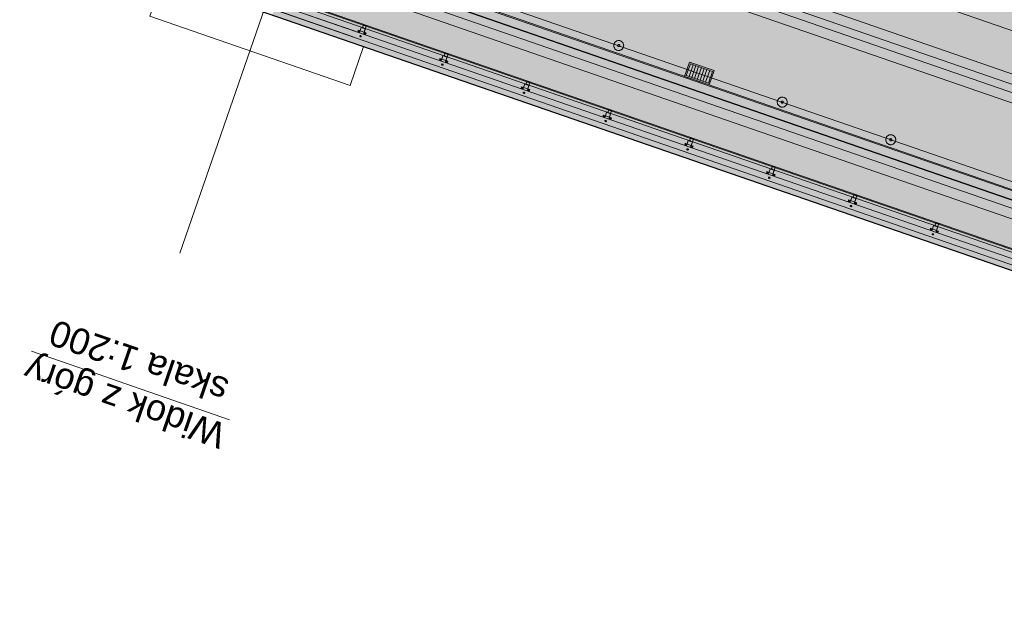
# Model space of a CAD drawing. Header units: metres. Extents: x 7508979 to 7510298, y 5841961 to 5842536.
# Tile 43 of 64: x 7509801 to 7509824, y 5842416 to 5842430. Entities that reach past the tile are written whole.
import ezdxf

# ---------------------------------------------------------------- set-up
doc = ezdxf.new("R2010")
doc.units = ezdxf.units.M
doc.linetypes.add('ACAD_ISO10W100', pattern=[18, 12, -3, 0, -3])
doc.linetypes.add('DASHED', pattern=[0.75, 0.5, -0.25])
for name, color, linetype, lineweight in [('013_AKP-Osie-2', 142, 'ACAD_ISO10W100', 18), ('07_AKP-Wyposazenie', 133, 'Continuous', 18), ('08_JK_beton_przerywana', 40, 'DASHED', 9), ('09_JK_stal_przerywana', 90, 'DASHED', 9), ('16_JK_wyposażenie cienka', 200, 'Continuous', 13), ('AKP-Beton-widok', 44, 'Continuous', 30), ('AKP-Opisy', 7, 'Continuous', 13)]:
    doc.layers.add(name, color=color, linetype=linetype, lineweight=lineweight)
doc.layers.add('03_AKP-Kreskowania', color=7, linetype='Continuous', lineweight=9, true_color=0xa6a6a6)
doc.styles.add('TYTUŁY', font='arial.ttf')

msp = doc.modelspace()

# ---------------------------------------------------------------- hatches: boundary and pattern name
at = {"layer": '03_AKP-Kreskowania', "ltscale": 100, "transparency": 33554687}
h = msp.add_hatch(dxfattribs=at)
h.set_pattern_fill('GRASS', color=256, scale=0.045, angle=160.9032)
h.set_pattern_definition([(250.90316, (7511633.8898, 5841844.2328), (0.49932114, -1.028167), [0.2143125, -1.4021336]), (205.90316, (7511633.8898, 5841844.2328), (0.49932114, -1.028167), [0.2143125, -0.9286875]), (295.90316, (7511633.8898, 5841844.2328), (1.028167, 0.49932114), [0.2143125, -0.9286875])])
edge = h.paths.add_edge_path()
edge.add_spline(control_points=[(7509560.428, 5842502.042), (7509560.976, 5842501.827), (7509562.224, 5842501.368), (7509563.485, 5842500.974), (7509564.203, 5842500.78)], knot_values=[19454.944206, 19454.944206, 19454.944206, 19454.944206, 21223.462374, 23456.740739, 23456.740739, 23456.740739, 23456.740739], degree=3, periodic=0)
edge.add_line((7509564.203, 5842500.78), (7509567.942, 5842511.58))
edge.add_line((7509567.942, 5842511.58), (7509567.945, 5842511.601))
edge.add_line((7509567.945, 5842511.601), (7509564.265, 5842513.123))
edge.add_line((7509564.265, 5842513.123), (7509560.428, 5842502.042))
edge = h.paths.add_edge_path()
edge.add_spline(control_points=[(7509557.96, 5842503.098), (7509558.5, 5842502.847), (7509559.045, 5842502.608), (7509559.593, 5842502.379)], knot_values=[24358.247031, 24358.247031, 24358.247031, 24358.247031, 26137.75858, 26137.75858, 26137.75858, 26137.75858], degree=3, periodic=0)
edge.add_line((7509559.593, 5842502.379), (7509563.432, 5842513.467))
edge.add_line((7509563.432, 5842513.467), (7509561.786, 5842514.148))
edge.add_line((7509561.786, 5842514.148), (7509557.96, 5842503.098))
edge = h.paths.add_edge_path()
edge.add_line((7509571.9, 5842523.027), (7509571.912, 5842523.045))
edge.add_line((7509571.912, 5842523.045), (7509575.65, 5842533.845))
edge.add_spline(control_points=[(7509575.65, 5842533.845), (7509574.966, 5842534.136), (7509573.732, 5842534.607), (7509572.467, 5842535.017), (7509571.904, 5842535.187)], knot_values=[19454.944206, 19454.944206, 19454.944206, 19454.944206, 21688.222571, 23456.740739, 23456.740739, 23456.740739, 23456.740739], degree=3, periodic=0)
edge.add_line((7509571.904, 5842535.187), (7509568.067, 5842524.106))
edge.add_line((7509568.067, 5842524.106), (7509571.9, 5842523.027))
edge = h.paths.add_edge_path()
edge.add_line((7509565.485, 5842524.833), (7509567.199, 5842524.351))
edge.add_line((7509567.199, 5842524.351), (7509571.038, 5842535.439))
edge.add_spline(control_points=[(7509571.038, 5842535.439), (7509570.467, 5842535.598), (7509569.891, 5842535.746), (7509569.311, 5842535.883)], knot_values=[24358.247031, 24358.247031, 24358.247031, 24358.247031, 26137.75858, 26137.75858, 26137.75858, 26137.75858], degree=3, periodic=0)
edge.add_line((7509569.311, 5842535.883), (7509565.485, 5842524.833))
edge = h.paths.add_edge_path()
edge.add_line((7509887.633, 5842386.674), (7509887.585, 5842386.691))
edge.add_line((7509887.585, 5842386.691), (7509891.94, 5842399.269))
edge.add_line((7509891.94, 5842399.269), (7509891.864, 5842399.293))
edge.add_line((7509891.864, 5842399.293), (7509887.479, 5842386.628))
edge.add_spline(control_points=[(7509887.479, 5842386.628), (7509887.954, 5842386.375), (7509890.784, 5842384.953), (7509893.631, 5842383.885), (7509896.087, 5842383.23), (7509896.113, 5842383.223)], knot_values=[21013.433794, 21013.433794, 21013.433794, 21013.433794, 22562.78043, 30165.17056, 30248.311095, 30248.311095, 30248.311095, 30248.311095], degree=3, periodic=0)
edge.add_line((7509896.113, 5842383.223), (7509900.72, 5842396.528))
edge.add_line((7509900.72, 5842396.528), (7509891.988, 5842399.254))
edge.add_line((7509891.988, 5842399.254), (7509887.633, 5842386.674))
edge = h.paths.add_edge_path()
edge.add_line((7509903.483, 5842409.68), (7509906.986, 5842419.799))
edge.add_spline(control_points=[(7509906.986, 5842419.799), (7509906.32, 5842420.076), (7509903.682, 5842421.115), (7509900.933, 5842421.938), (7509898.837, 5842422.185)], knot_values=[9690.860076, 9690.860076, 9690.860076, 9690.860076, 11850.095835, 18161.631326, 18161.631326, 18161.631326, 18161.631326], degree=3, periodic=0)
edge.add_line((7509898.837, 5842422.185), (7509895.51, 5842412.576))
edge.add_line((7509895.51, 5842412.576), (7509895.509, 5842412.571))
edge.add_line((7509895.509, 5842412.571), (7509903.483, 5842409.68))
at = {"layer": '03_AKP-Kreskowania', "ltscale": 100, "transparency": 33554508}
h = msp.add_hatch(color=256, dxfattribs=at)
h.dxf.hatch_style = 1
h.paths.add_polyline_path([(7509807.076, 5842431.503), (7509844.829, 5842418.437), (7509847.117, 5842425.048), (7509809.366, 5842438.118)])
at = {"layer": '03_AKP-Kreskowania', "ltscale": 100, "transparency": 33554636}
h = msp.add_hatch(color=256, dxfattribs=at)
h.dxf.hatch_style = 1
h.paths.add_polyline_path([(7509807.058, 5842431.298), (7509844.715, 5842418.26), (7509844.78, 5842418.449), (7509807.123, 5842431.487)])
at = {"layer": '03_AKP-Kreskowania', "ltscale": 100, "transparency": 33554572}
h = msp.add_hatch(color=256, dxfattribs=at)
h.dxf.hatch_style = 1
h.paths.add_polyline_path([(7509806.683, 5842429.787), (7509844.075, 5842416.841), (7509844.582, 5842418.306), (7509807.19, 5842431.252)])

# ---------------------------------------------------------------- linework, layer by layer
at = {"layer": '013_AKP-Osie-2', "ltscale": 100}
for p, q in [((7509902.654, 5842402.116), (7509563.636, 5842519.491)), ((7509901.574, 5842398.997), (7509562.556, 5842516.372))]:
    msp.add_line(p, q, dxfattribs=at)
at = {"layer": '013_AKP-Osie-2', "ltscale": 70}
msp.add_line((7509812.088, 5842446.056), (7509804.548, 5842424.28), dxfattribs=at)
at = {"layer": '07_AKP-Wyposazenie', "ltscale": 100}
msp.add_line((7509901.509, 5842398.808), (7509562.49, 5842516.183), dxfattribs=at)
at = {"layer": '08_JK_beton_przerywana', "ltscale": 400}
for p, q in [((7509844.905, 5842421.109), (7509808.666, 5842433.656)), ((7509844.83, 5842420.892), (7509808.59, 5842433.439)), ((7509844.771, 5842420.722), (7509808.532, 5842433.269)), ((7509844.696, 5842420.505), (7509808.456, 5842433.052)), ((7509844.002, 5842418.501), (7509807.763, 5842431.048)), ((7509844.077, 5842418.719), (7509807.838, 5842431.266)), ((7509843.943, 5842418.331), (7509807.704, 5842430.878)), ((7509843.868, 5842418.114), (7509807.629, 5842430.661))]:
    msp.add_line(p, q, dxfattribs=at)
at = {"layer": '08_JK_beton_przerywana', "ltscale": 250, "transparency": 33554559}
msp.add_line((7509808.481, 5842428.15), (7509808.795, 5842429.056), dxfattribs=at)
msp.add_lwpolyline([(7509808.481, 5842428.15), (7509803.851, 5842429.753), (7509804.164, 5842430.659)], dxfattribs=at)
at = {"layer": '09_JK_stal_przerywana', "ltscale": 200}
for p, q in [((7509572.357, 5842511.197), (7509889.27, 5842401.476)), ((7509572.314, 5842511.072), (7509889.227, 5842401.351))]:
    msp.add_line(p, q, dxfattribs=at)
at = {"layer": '09_JK_stal_przerywana', "ltscale": 100}
for centre, radius in [((7509814.691, 5842429.078), 0.115), ((7509814.691, 5842429.078), 0.025), ((7509818.471, 5842427.769), 0.115), ((7509818.471, 5842427.769), 0.025), ((7509820.98, 5842426.9), 0.115), ((7509820.98, 5842426.9), 0.025)]:
    msp.add_circle(centre, radius, dxfattribs=at)
at = {"layer": '16_JK_wyposażenie cienka'}
for p, q in [((7509562.051, 5842514.915), (7509901.07, 5842397.54)), ((7509562.07, 5842514.969), (7509901.089, 5842397.594)), ((7509562.077, 5842514.989), (7509901.096, 5842397.614)), ((7509572.359, 5842511.201), (7509889.271, 5842401.479)), ((7509572.313, 5842511.068), (7509889.225, 5842401.347)), ((7509808.738, 5842429.493), (7509808.698, 5842429.375)), ((7509808.698, 5842429.375), (7509808.738, 5842429.493)), ((7509808.796, 5842429.479), (7509808.779, 5842429.485)), ((7509808.78, 5842429.49), (7509808.799, 5842429.483)), ((7509808.786, 5842429.477), (7509808.792, 5842429.496)), ((7509808.792, 5842429.343), (7509808.833, 5842429.46)), ((7509808.665, 5842429.434), (7509808.658, 5842429.389)), ((7509808.713, 5842429.418), (7509808.665, 5842429.434)), ((7509808.83, 5842429.451), (7509808.792, 5842429.343)), ((7509808.854, 5842429.369), (7509808.807, 5842429.385)), ((7509808.832, 5842429.329), (7509808.854, 5842429.369)), ((7509810.555, 5842428.78), (7509810.548, 5842428.735)), ((7509810.602, 5842428.764), (7509810.555, 5842428.78)), ((7509810.628, 5842428.838), (7509810.588, 5842428.721)), ((7509810.588, 5842428.721), (7509810.628, 5842428.838)), ((7509810.686, 5842428.825), (7509810.669, 5842428.83)), ((7509810.67, 5842428.836), (7509810.689, 5842428.829)), ((7509810.676, 5842428.823), (7509810.682, 5842428.842)), ((7509810.682, 5842428.688), (7509810.723, 5842428.805)), ((7509810.72, 5842428.797), (7509810.682, 5842428.688)), ((7509810.744, 5842428.714), (7509810.697, 5842428.731)), ((7509810.722, 5842428.674), (7509810.744, 5842428.714)), ((7509812.445, 5842428.126), (7509812.438, 5842428.081)), ((7509812.492, 5842428.109), (7509812.445, 5842428.126)), ((7509812.518, 5842428.184), (7509812.478, 5842428.067)), ((7509812.478, 5842428.067), (7509812.518, 5842428.184)), ((7509812.576, 5842428.17), (7509812.559, 5842428.176)), ((7509812.56, 5842428.181), (7509812.579, 5842428.175)), ((7509812.566, 5842428.168), (7509812.572, 5842428.187)), ((7509812.572, 5842428.034), (7509812.613, 5842428.151)), ((7509812.61, 5842428.143), (7509812.572, 5842428.034)), ((7509812.634, 5842428.06), (7509812.587, 5842428.077)), ((7509812.612, 5842428.02), (7509812.634, 5842428.06)), ((7509814.335, 5842427.471), (7509814.328, 5842427.426)), ((7509814.382, 5842427.455), (7509814.335, 5842427.471)), ((7509814.408, 5842427.53), (7509814.368, 5842427.412)), ((7509814.368, 5842427.412), (7509814.408, 5842427.53)), ((7509814.466, 5842427.516), (7509814.449, 5842427.522)), ((7509814.45, 5842427.527), (7509814.468, 5842427.52)), ((7509814.456, 5842427.514), (7509814.462, 5842427.533)), ((7509814.462, 5842427.38), (7509814.503, 5842427.497)), ((7509814.5, 5842427.488), (7509814.462, 5842427.38)), ((7509814.524, 5842427.406), (7509814.477, 5842427.422)), ((7509814.502, 5842427.366), (7509814.524, 5842427.406)), ((7509816.225, 5842426.817), (7509816.218, 5842426.772)), ((7509816.272, 5842426.801), (7509816.225, 5842426.817)), ((7509816.298, 5842426.875), (7509816.258, 5842426.758)), ((7509816.258, 5842426.758), (7509816.298, 5842426.875)), ((7509816.339, 5842426.873), (7509816.358, 5842426.866)), ((7509816.356, 5842426.862), (7509816.339, 5842426.867)), ((7509816.346, 5842426.86), (7509816.352, 5842426.879)), ((7509816.352, 5842426.725), (7509816.393, 5842426.842)), ((7509816.39, 5842426.834), (7509816.352, 5842426.725)), ((7509816.414, 5842426.751), (7509816.367, 5842426.768)), ((7509816.392, 5842426.711), (7509816.414, 5842426.751)), ((7509818.115, 5842426.163), (7509818.108, 5842426.118)), ((7509818.162, 5842426.146), (7509818.115, 5842426.163)), ((7509818.188, 5842426.221), (7509818.147, 5842426.104)), ((7509818.147, 5842426.104), (7509818.188, 5842426.221)), ((7509818.229, 5842426.218), (7509818.248, 5842426.212)), ((7509818.246, 5842426.207), (7509818.229, 5842426.213)), ((7509818.236, 5842426.205), (7509818.242, 5842426.224)), ((7509818.242, 5842426.071), (7509818.283, 5842426.188)), ((7509818.28, 5842426.18), (7509818.242, 5842426.071)), ((7509818.304, 5842426.097), (7509818.257, 5842426.114)), ((7509818.282, 5842426.057), (7509818.304, 5842426.097)), ((7509820.005, 5842425.508), (7509819.997, 5842425.463)), ((7509820.052, 5842425.492), (7509820.005, 5842425.508)), ((7509820.078, 5842425.567), (7509820.037, 5842425.449)), ((7509820.037, 5842425.449), (7509820.078, 5842425.567)), ((7509820.119, 5842425.564), (7509820.138, 5842425.557)), ((7509820.136, 5842425.553), (7509820.119, 5842425.559)), ((7509820.126, 5842425.551), (7509820.132, 5842425.57)), ((7509820.132, 5842425.417), (7509820.172, 5842425.534)), ((7509820.17, 5842425.525), (7509820.132, 5842425.417)), ((7509820.194, 5842425.443), (7509820.147, 5842425.459)), ((7509820.172, 5842425.403), (7509820.194, 5842425.443)), ((7509821.968, 5842424.912), (7509821.927, 5842424.795)), ((7509821.927, 5842424.795), (7509821.968, 5842424.912)), ((7509822.009, 5842424.91), (7509822.028, 5842424.903)), ((7509822.026, 5842424.899), (7509822.009, 5842424.904)), ((7509822.015, 5842424.897), (7509822.022, 5842424.916)), ((7509821.895, 5842424.854), (7509821.887, 5842424.809)), ((7509821.942, 5842424.838), (7509821.895, 5842424.854)), ((7509822.022, 5842424.762), (7509822.062, 5842424.879)), ((7509822.059, 5842424.871), (7509822.022, 5842424.762)), ((7509822.084, 5842424.788), (7509822.037, 5842424.805)), ((7509822.062, 5842424.748), (7509822.084, 5842424.788))]:
    msp.add_line(p, q, dxfattribs=at)
at = {"layer": '16_JK_wyposażenie cienka', "ltscale": 10}
for p, q in [((7509808.807, 5842429.385), (7509808.713, 5842429.418)), ((7509810.697, 5842428.731), (7509810.602, 5842428.764)), ((7509812.587, 5842428.077), (7509812.492, 5842428.109)), ((7509814.477, 5842427.422), (7509814.382, 5842427.455)), ((7509816.367, 5842426.768), (7509816.272, 5842426.801)), ((7509818.257, 5842426.114), (7509818.162, 5842426.146)), ((7509820.147, 5842425.459), (7509820.052, 5842425.492)), ((7509822.037, 5842424.805), (7509821.942, 5842424.838))]:
    msp.add_line(p, q, dxfattribs=at)
at = {"layer": '16_JK_wyposażenie cienka', "ltscale": 100}
for p, q in [((7509816.317, 5842428.361), (7509816.412, 5842428.635)), ((7509816.476, 5842428.613), (7509816.381, 5842428.339)), ((7509816.445, 5842428.317), (7509816.539, 5842428.591)), ((7509816.603, 5842428.569), (7509816.508, 5842428.295)), ((7509816.572, 5842428.273), (7509816.667, 5842428.547)), ((7509816.731, 5842428.525), (7509816.636, 5842428.251)), ((7509816.7, 5842428.229), (7509816.795, 5842428.503))]:
    msp.add_line(p, q, dxfattribs=at)
at = {"layer": '16_JK_wyposażenie cienka'}
for points in [[(7509808.792, 5842429.343), (7509808.835, 5842429.465), (7509808.74, 5842429.498), (7509808.698, 5842429.375)], [(7509810.682, 5842428.688), (7509810.725, 5842428.811), (7509810.63, 5842428.844), (7509810.588, 5842428.721)], [(7509812.572, 5842428.034), (7509812.615, 5842428.157), (7509812.52, 5842428.19), (7509812.478, 5842428.067)], [(7509814.462, 5842427.38), (7509814.505, 5842427.502), (7509814.41, 5842427.535), (7509814.368, 5842427.412)], [(7509816.352, 5842426.725), (7509816.395, 5842426.848), (7509816.3, 5842426.881), (7509816.258, 5842426.758)], [(7509818.242, 5842426.071), (7509818.284, 5842426.194), (7509818.19, 5842426.227), (7509818.147, 5842426.104)], [(7509820.132, 5842425.417), (7509820.174, 5842425.539), (7509820.08, 5842425.572), (7509820.037, 5842425.449)], [(7509822.022, 5842424.762), (7509822.064, 5842424.885), (7509821.97, 5842424.918), (7509821.927, 5842424.795)]]:
    msp.add_lwpolyline(points, dxfattribs=at)
for points in [[(7509808.833, 5842429.466), (7509808.858, 5842429.54), (7509808.792, 5842429.563), (7509808.767, 5842429.489)], [(7509810.723, 5842428.812), (7509810.748, 5842428.885), (7509810.682, 5842428.908), (7509810.657, 5842428.835)], [(7509812.613, 5842428.157), (7509812.638, 5842428.231), (7509812.572, 5842428.254), (7509812.547, 5842428.18)], [(7509814.503, 5842427.503), (7509814.528, 5842427.577), (7509814.462, 5842427.6), (7509814.437, 5842427.526)], [(7509816.393, 5842426.849), (7509816.418, 5842426.922), (7509816.352, 5842426.945), (7509816.327, 5842426.872)], [(7509818.283, 5842426.194), (7509818.308, 5842426.268), (7509818.242, 5842426.291), (7509818.216, 5842426.217)], [(7509820.173, 5842425.54), (7509820.198, 5842425.614), (7509820.132, 5842425.637), (7509820.106, 5842425.563)], [(7509822.062, 5842424.886), (7509822.088, 5842424.959), (7509822.022, 5842424.982), (7509821.996, 5842424.909)]]:
    msp.add_lwpolyline(points, close=True, dxfattribs=at)
at = {"layer": '16_JK_wyposażenie cienka', "ltscale": 100}
for points in [[(7509816.897, 5842428.499), (7509816.33, 5842428.696), (7509816.215, 5842428.365), (7509816.782, 5842428.169)], [(7509816.858, 5842428.481), (7509816.348, 5842428.658), (7509816.253, 5842428.383), (7509816.763, 5842428.207)]]:
    msp.add_lwpolyline(points, close=True, dxfattribs=at)
at = {"layer": '16_JK_wyposażenie cienka'}
for centre, radius in [((7509808.684, 5842429.396), 0.015), ((7509808.684, 5842429.396), 0.013), ((7509808.722, 5842429.293), 0.015), ((7509808.816, 5842429.35), 0.015), ((7509808.816, 5842429.35), 0.013), ((7509810.574, 5842428.742), 0.015), ((7509810.574, 5842428.742), 0.013), ((7509810.612, 5842428.639), 0.015), ((7509810.706, 5842428.696), 0.015), ((7509810.706, 5842428.696), 0.013), ((7509812.464, 5842428.087), 0.015), ((7509812.464, 5842428.087), 0.013), ((7509812.502, 5842427.984), 0.015), ((7509812.596, 5842428.042), 0.015), ((7509812.596, 5842428.042), 0.013), ((7509814.354, 5842427.433), 0.015), ((7509814.354, 5842427.433), 0.013), ((7509814.392, 5842427.33), 0.015), ((7509814.486, 5842427.387), 0.015), ((7509814.486, 5842427.387), 0.013), ((7509816.244, 5842426.779), 0.015), ((7509816.244, 5842426.779), 0.013), ((7509816.376, 5842426.733), 0.015), ((7509816.376, 5842426.733), 0.013), ((7509816.282, 5842426.676), 0.015), ((7509818.133, 5842426.124), 0.015), ((7509818.133, 5842426.124), 0.013), ((7509818.266, 5842426.079), 0.015), ((7509818.266, 5842426.079), 0.013), ((7509818.172, 5842426.021), 0.015), ((7509820.023, 5842425.47), 0.015), ((7509820.023, 5842425.47), 0.013), ((7509820.062, 5842425.367), 0.015), ((7509820.156, 5842425.424), 0.015), ((7509820.156, 5842425.424), 0.013), ((7509821.913, 5842424.816), 0.015), ((7509821.913, 5842424.816), 0.013), ((7509821.952, 5842424.713), 0.015), ((7509822.046, 5842424.77), 0.015), ((7509822.046, 5842424.77), 0.013)]:
    msp.add_circle(centre, radius, dxfattribs=at)
for centre, start, end in [((7509808.712, 5842429.297), 77.2825, 244.5238), ((7509808.733, 5842429.289), 257.2825, 64.5238), ((7509810.601, 5842428.642), 77.2825, 244.5238), ((7509810.623, 5842428.635), 257.2825, 64.5238), ((7509812.491, 5842427.988), 77.2825, 244.5238), ((7509812.513, 5842427.981), 257.2825, 64.5238), ((7509814.381, 5842427.334), 77.2825, 244.5238), ((7509814.403, 5842427.326), 257.2825, 64.5238), ((7509816.271, 5842426.679), 77.2825, 244.5238), ((7509816.293, 5842426.672), 257.2825, 64.5238), ((7509818.161, 5842426.025), 77.2825, 244.5238), ((7509818.182, 5842426.018), 257.2825, 64.5238), ((7509820.051, 5842425.371), 77.2825, 244.5238), ((7509820.072, 5842425.363), 257.2825, 64.5238), ((7509821.941, 5842424.716), 77.2825, 244.5238), ((7509821.962, 5842424.709), 257.2825, 64.5238)]:
    msp.add_arc(centre, 0.00875, start, end, dxfattribs=at)
at = {"layer": 'AKP-Beton-widok', "ltscale": 100}
for p, q in [((7509890.142, 5842402.532), (7509572.713, 5842512.432)), ((7509889.635, 5842401.068), (7509572.206, 5842510.968))]:
    msp.add_line(p, q, dxfattribs=at)

# ---------------------------------------------------------------- texts
at = {"layer": 'AKP-Opisy', "insert": (7509803.434, 5842421.298), "char_height": 0.6, "attachment_point": 5, "rotation": 160.9032, "style": 'TYTUŁY'}
msp.add_mtext_dynamic_manual_height_columns('{\\LWidok z góry\\P}skala 1:200', width=14.1087, gutter_width=659.355, heights=[6.854], dxfattribs=at)

doc.saveas('drawing.dxf')
